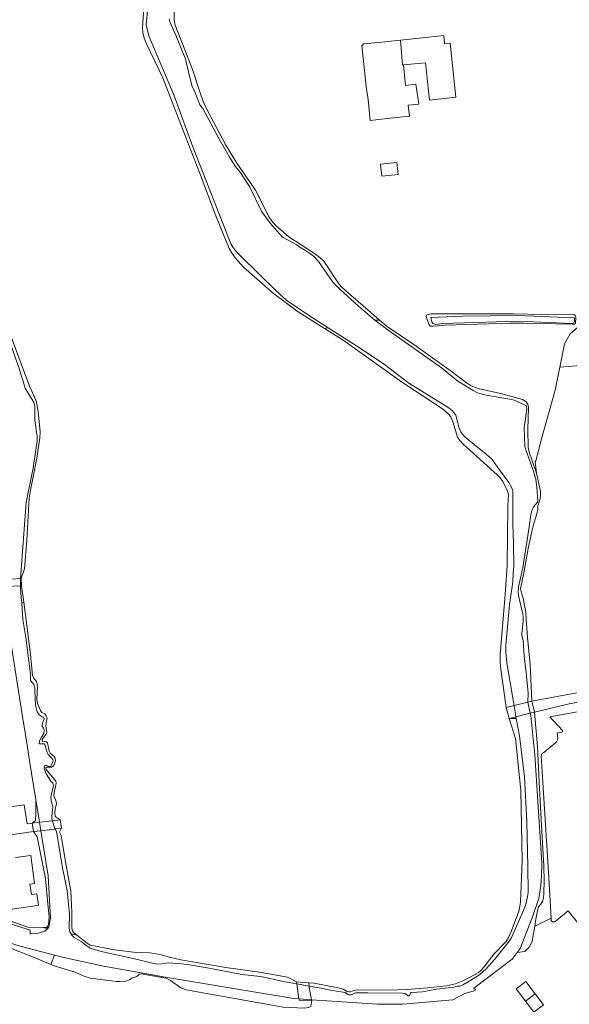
# Model space of a CAD drawing. Header units: metres. Extents: x 89888 to 94270, y 464165 to 468904.
# Tile 38 of 256: x 91546 to 91685, y 465532 to 465782. Entities that reach past the tile are written whole.
import ezdxf

# ---------------------------------------------------------------- set-up
doc = ezdxf.new("R2010")
doc.units = ezdxf.units.M
for name, color, linetype, lineweight in [('B_BEBOUWINGSGRENS_0', 251, 'CONTINUOUS', 13), ('B_LUIFEL_1', 251, 'CONTINUOUS', 13), ('B_TUSSENMUUR_0', 251, 'CONTINUOUS', 13), ('G_GRENS_ALGEMEEN_0', 251, 'CONTINUOUS', 13), ('K_KUNSTWERKGRENS_1', 251, 'CONTINUOUS', 13), ('T_CULTUURGRENS_0', 251, 'CONTINUOUS', 13), ('V_WEGGRENS_0', 251, 'CONTINUOUS', 13), ('W_WALBESCHERMING_LIJN_0', 251, 'CONTINUOUS', 13), ('W_WATERGRENS_0', 251, 'CONTINUOUS', 13)]:
    doc.layers.add(name, color=color, linetype=linetype, lineweight=lineweight)

msp = doc.modelspace()

# ---------------------------------------------------------------- linework, layer by layer
at = {"layer": 'B_BEBOUWINGSGRENS_0'}
for p, q in [((91676.74, 465534.47), (91674.28, 465532.61)), ((91674.28, 465532.61), (91676.43, 465529.77))]:
    msp.add_line(p, q, dxfattribs=at)
for points in [[(91642.51, 465777.19), (91637.76, 465776.68), (91633.22, 465776.2), (91632.72, 465775.68), (91633.9, 465764.69), (91634.26, 465762.06), (91634.83, 465756.74), (91639.86, 465757.28), (91644.77, 465757.81), (91644.47, 465760.64), (91647.17, 465760.83), (91646.38, 465765.91), (91643.8, 465765.64), (91643.25, 465770.83)], [(91653.73, 465776.22), (91653.5, 465778.37), (91642.51, 465777.19)], [(91643.25, 465770.83), (91648.84, 465771.42), (91649.87, 465761.88), (91656.62, 465762.64), (91655.17, 465776.38), (91653.73, 465776.22)], [(91637.8, 465742.5), (91641.92, 465742.96), (91641.58, 465746.03), (91637.46, 465745.57), (91637.8, 465742.5)], [(91548.64, 465559.72), (91548.28, 465562.39), (91549.46, 465562.55), (91548.5, 465569.69), (91544.64, 465569.17)], [(91550.47, 465557), (91550.01, 465559.93), (91548.64, 465559.72)], [(91539.52, 465555.41), (91549.04, 465556.78), (91550.47, 465557)], [(91676.43, 465529.77), (91678.89, 465531.62), (91676.74, 465534.47)]]:
    msp.add_lwpolyline(points, dxfattribs=at)
at = {"layer": 'B_LUIFEL_1'}
msp.add_lwpolyline([(91676.74, 465534.47), (91674.4, 465537.58), (91671.91, 465535.68), (91674.28, 465532.61)], dxfattribs=at)
at = {"layer": 'B_TUSSENMUUR_0'}
msp.add_lwpolyline([(91642.51, 465777.19), (91643.04, 465770.8), (91643.25, 465770.83)], dxfattribs=at)
at = {"layer": 'G_GRENS_ALGEMEEN_0'}
for points in [[(91573.94, 465799.5), (91577.55, 465797.94), (91578.98, 465796.8), (91579.38, 465796.19), (91584.67, 465788.28), (91584.87, 465787.68), (91584.97, 465786.56), (91584.92, 465782.32)], [(91584.92, 465782.32), (91585.23, 465780.99), (91589.33, 465770.33), (91589.7, 465769.42), (91591.44, 465764.26), (91592.42, 465761.32), (91594.16, 465757.82), (91598.11, 465750.42), (91600.93, 465745.86), (91605.61, 465738.94), (91609.13, 465732.07), (91609.91, 465730.99), (91610.9, 465729.94), (91614.13, 465727.13), (91620.37, 465723.03), (91622.03, 465721.81), (91623.02, 465720.93), (91626.82, 465715.12), (91627.61, 465714.3), (91628.63, 465713.35), (91634.25, 465708.45), (91634.94, 465707.85), (91637.21, 465705.89)], [(91650.03, 465704.39), (91650.88, 465704.33), (91653.88, 465704.58), (91670.37, 465705.13), (91673.67, 465705.16), (91686.15, 465704.85), (91686.77, 465704.91), (91686.99, 465705.07), (91687.06, 465706.64), (91686.93, 465707.05), (91686.58, 465707.34), (91681.82, 465707.24), (91671.32, 465707.49), (91657.34, 465707.49), (91655.91, 465707.54), (91650.21, 465707.5), (91649.23, 465707.21), (91649.01, 465706.84), (91649.7, 465704.85), (91650.03, 465704.39)], [(91637.21, 465705.89), (91639.09, 465704.27), (91639.14, 465704.24), (91645.87, 465699.69), (91655.42, 465692.89), (91658.96, 465690.18), (91660.52, 465689.22), (91662.3, 465688.46), (91667.91, 465687.22), (91673.53, 465685.66), (91674.43, 465685.15), (91674.88, 465684.52), (91675.1, 465683.64), (91674.91, 465678.08), (91674.98, 465673.52), (91675.24, 465672.3), (91677.06, 465666.93)], [(91693.98, 465705.35), (91689.73, 465705.44), (91688.56, 465704.81), (91687.49, 465704.04), (91685.7, 465702.43), (91684.25, 465699.9), (91683.04, 465693.95)], [(91548.87, 465577.9), (91549.69, 465578.6), (91549.75, 465580.29), (91549.78, 465583.84)], [(91551.61, 465551.33), (91552.55, 465551.35), (91552.75, 465551.56), (91552.98, 465552.15), (91553.15, 465553.93), (91552.65, 465559.15), (91552.2, 465563.82), (91550.11, 465574.41), (91549.17, 465575.73)], [(91553.57, 465541.94), (91549.77, 465543.49), (91542.08, 465546.61), (91530.08, 465550.97), (91522.3, 465554.14), (91521.19, 465554.87), (91520.61, 465555.45), (91520.26, 465556.1), (91520.07, 465557.39), (91520.07, 465558.22), (91520.23, 465559.09), (91520.47, 465559.54), (91521.43, 465559.9), (91522.15, 465560.03), (91523.51, 465560.4), (91528.08, 465558.3), (91547.73, 465551.42), (91548.54, 465551.26), (91551.61, 465551.33)], [(91676.66, 465551.69), (91676, 465547.84), (91675.68, 465547.05), (91675.22, 465546.33), (91674.11, 465545.19), (91672.22, 465545.01)], [(91587.65, 465535.51), (91586.62, 465535.97), (91584.04, 465537.83), (91583.53, 465538.12), (91582.94, 465538.42), (91582.3, 465538.51), (91576.55, 465539.57), (91576.02, 465539.43), (91575.45, 465538.87), (91574.95, 465538.7), (91574.27, 465538.5), (91573.59, 465537.97), (91572.65, 465537.71), (91571.18, 465537.58), (91570.3, 465537.59), (91569.06, 465537.75), (91566.93, 465538.03), (91563.63, 465538.47), (91561.78, 465539.03), (91560.7, 465539.55), (91559.54, 465540.02), (91557.44, 465540.61), (91553.99, 465541.77), (91553.57, 465541.94)], [(91619.93, 465532.73), (91619.83, 465531.74), (91619.69, 465531.25), (91619.16, 465530.98), (91618.13, 465530.77), (91612.67, 465531.08), (91600.83, 465533.21), (91594.12, 465534.38), (91587.65, 465535.51)]]:
    msp.add_lwpolyline(points, dxfattribs=at)
at = {"layer": 'K_KUNSTWERKGRENS_1'}
for p, q in [((91546.03, 465640.11), (91545.89, 465640.11)), ((91546.13, 465638.29), (91546.03, 465640.11)), ((91675.88, 465608.95), (91674.91, 465608.7)), ((91675.88, 465608.95), (91676.6, 465606.13)), ((91671.43, 465607.81), (91669.4, 465607.3)), ((91669.4, 465607.3), (91670.12, 465604.48)), ((91674.91, 465608.7), (91671.43, 465607.81)), ((91670.12, 465604.48), (91671.84, 465604.92)), ((91675.5, 465605.85), (91676.6, 465606.13)), ((91555.99, 465578.71), (91554.23, 465578.51)), ((91556.3, 465576.6), (91555.99, 465578.71)), ((91550.72, 465578.11), (91548.87, 465577.9)), ((91548.87, 465577.9), (91549.17, 465575.73)), ((91553.98, 465578.48), (91550.72, 465578.11)), ((91554.23, 465578.51), (91553.98, 465578.48)), ((91554.67, 465576.4), (91556.3, 465576.6)), ((91549.17, 465575.73), (91551.07, 465575.96)), ((91616.08, 465537.53), (91616.15, 465536.98)), ((91619.18, 465537.22), (91616.08, 465537.53)), ((91616.15, 465536.98), (91616.67, 465533.16)), ((91619.29, 465536.43), (91619.18, 465537.22)), ((91619.33, 465536.09), (91619.29, 465536.43)), ((91619.89, 465532.93), (91619.33, 465536.09)), ((91619.93, 465532.73), (91619.89, 465532.93))]:
    msp.add_line(p, q, dxfattribs=at)
for points in [[(91545.89, 465640.11), (91542.36, 465639.91), (91542.01, 465639.89)], [(91541.96, 465638.06), (91542.31, 465638.08), (91545.88, 465638.27)], [(91545.88, 465638.27), (91546.01, 465638.28), (91546.13, 465638.29)], [(91671.84, 465604.92), (91675.13, 465605.75), (91675.5, 465605.85)], [(91551.07, 465575.96), (91554.52, 465576.39), (91554.67, 465576.4)], [(91616.67, 465533.16), (91616.73, 465532.85), (91619.93, 465532.73)]]:
    msp.add_lwpolyline(points, dxfattribs=at)
at = {"layer": 'T_CULTUURGRENS_0'}
for p, q in [((91624.15, 465703.94), (91623.19, 465703.81)), ((91637.21, 465705.89), (91636, 465705.91)), ((91546.19, 465633.89), (91546.75, 465634.1)), ((91669.4, 465607.3), (91668.04, 465617.08)), ((91670.12, 465604.48), (91671.89, 465604.54)), ((91551.61, 465551.33), (91552.76, 465551.02)), ((91558.73, 465549.7), (91560.23, 465549.34)), ((91553.57, 465541.94), (91554.51, 465544.33))]:
    msp.add_line(p, q, dxfattribs=at)
for points in [[(91623.19, 465703.81), (91616.53, 465707.98), (91610.25, 465712.66), (91602.61, 465719.38), (91600.59, 465721.64), (91599.55, 465723.08), (91598.97, 465724.1), (91595.56, 465732.42), (91591.37, 465743.5), (91586.65, 465755.65), (91582.09, 465767.54), (91577.96, 465776.19), (91577.34, 465777.67), (91577, 465779.1), (91576.9, 465780.27), (91577.22, 465785.39), (91577.06, 465786.14), (91576.63, 465786.98), (91572.52, 465790.68), (91570.8, 465793.87)], [(91542.4, 465704.65), (91546.02, 465694.82), (91548.19, 465689.09), (91549.81, 465685.53), (91549.98, 465685.04), (91550.35, 465682.65), (91550.85, 465677.49), (91550.82, 465675.97), (91550.04, 465670.75), (91548.39, 465662.63), (91548.12, 465660.57), (91547.53, 465649.94), (91546.92, 465642.57), (91546.03, 465640.11)], [(91668.04, 465617.08), (91667.87, 465618.74), (91667.83, 465620.74), (91669.13, 465636.09), (91669.6, 465643.48), (91669.79, 465658.69), (91669.97, 465661.43), (91669.7, 465662.47), (91668.45, 465664.88), (91667.85, 465665.8), (91667.11, 465666.53), (91658.43, 465674.33), (91657.57, 465675.26), (91656.99, 465676.12), (91655.82, 465680.05), (91655.33, 465681.28), (91654.65, 465682.09), (91653.17, 465683.34), (91642.79, 465690.16), (91627.94, 465700.83), (91623.19, 465703.81)], [(91677.06, 465666.93), (91678.08, 465662.36), (91678.15, 465661.48), (91678.07, 465660.42), (91677.42, 465658.65), (91677.45, 465657.82), (91677.15, 465656.63), (91676.18, 465653.28), (91674.99, 465647.74), (91674, 465642.02), (91673.06, 465637.53), (91673.32, 465636.46), (91673.71, 465635.08), (91674.37, 465631.47), (91674.44, 465629.87), (91674.77, 465625.02), (91675.52, 465618.36), (91675.88, 465608.95)], [(91546.13, 465638.29), (91546.67, 465634.71), (91546.75, 465634.1)], [(91546.75, 465634.1), (91547.48, 465628.22), (91548.4, 465620.93), (91548.97, 465615.44), (91549.15, 465614.86), (91549.96, 465613.97), (91550.15, 465613.27), (91550.19, 465612.52), (91550.03, 465609.54), (91550.21, 465608.35), (91551.01, 465606.55), (91551.33, 465606.05), (91552.05, 465605.67), (91552.43, 465605.22), (91552.68, 465604.68), (91552.4, 465603.31), (91552.36, 465602.69), (91552.45, 465602.17), (91552.61, 465600.95), (91552.39, 465600.49), (91551.41, 465599.16), (91551.38, 465598.78), (91551.5, 465598.54), (91552.33, 465598.65), (91552.62, 465598.52), (91552.74, 465598.36), (91553.14, 465596.18), (91553.44, 465595.71), (91554.43, 465594.81), (91554.66, 465594.42), (91554.78, 465593.74), (91554.45, 465592.74), (91554.18, 465592.41), (91553.74, 465592.13), (91552.49, 465592.13), (91552.31, 465591.92), (91552.38, 465591.56), (91554.46, 465589.09), (91554.84, 465588.59), (91554.96, 465588.07), (91554.44, 465585.59), (91554.35, 465584.85), (91554.92, 465583.39), (91555.01, 465582.81), (91554.81, 465581.89), (91554.58, 465580.65), (91554.74, 465579.56), (91555.99, 465578.71)], [(91619.18, 465537.22), (91620.54, 465537.19), (91626.65, 465535.94), (91627.94, 465535.6), (91628.94, 465535.07), (91629.45, 465534.95), (91629.76, 465534.95), (91630.65, 465535.27), (91631.48, 465535.48), (91639.32, 465535.36), (91644.19, 465535.55), (91649.37, 465535.97), (91654.22, 465536.5), (91656.51, 465537), (91658.23, 465537.67), (91660.06, 465538.59), (91662.28, 465539.77), (91662.97, 465540.41), (91663.79, 465541.33), (91666.24, 465544.54), (91669.35, 465547.75), (91669.99, 465548.79), (91670.75, 465550.51), (91672.57, 465555.47), (91672.86, 465556.74), (91673.01, 465557.74), (91673.49, 465568.37), (91673.1, 465586.21), (91671.72, 465599.47), (91670.12, 465604.48)], [(91676.6, 465606.13), (91677.35, 465597.41), (91677.8, 465588.34), (91678.45, 465575.88), (91678.98, 465567.04)], [(91556.3, 465576.6), (91555.78, 465575.55), (91556.19, 465574.78)], [(91556.19, 465574.78), (91557.29, 465568.02), (91558.68, 465560.54), (91558.97, 465555.25), (91558.94, 465551.22), (91559.14, 465550.44), (91559.44, 465549.96), (91560.23, 465549.34)], [(91678.98, 465567.04), (91679.08, 465563.11), (91678.98, 465560.16), (91678.87, 465558.82), (91678.62, 465557.94), (91678.17, 465557.3), (91677.64, 465556.56), (91677.31, 465555.61), (91676.96, 465553.47), (91676.66, 465551.69)], [(91560.23, 465549.34), (91562.8, 465547.31), (91563.62, 465546.8), (91569.81, 465545.65), (91575.31, 465544.98), (91578.88, 465544.86), (91581.64, 465544.37), (91583.81, 465543.81), (91586.66, 465543.08), (91598.07, 465541.11)], [(91598.07, 465541.11), (91606.66, 465539.96), (91613.76, 465538.69), (91616.08, 465537.53)]]:
    msp.add_lwpolyline(points, dxfattribs=at)
at = {"layer": 'V_WEGGRENS_0'}
msp.add_line((91680.86, 465553.69), (91676.66, 465551.69), dxfattribs=at)
for points in [[(91683.04, 465693.95), (91721.6, 465697.03), (91725.53, 465667.77)], [(91677.06, 465666.93), (91676.74, 465669.82), (91676.92, 465670.11), (91678.39, 465675.73), (91681.86, 465688.09), (91683.04, 465693.95)], [(91734.11, 465619.58), (91732.63, 465619.25), (91729.92, 465618.46), (91685.03, 465610.62), (91675.88, 465608.95)], [(91676.6, 465606.13), (91685.43, 465608.28), (91753.98, 465620.45), (91753.99, 465620.18)], [(91701.47, 465608.75), (91680.51, 465604.91), (91683.7, 465601.45), (91683.73, 465601.39), (91683.74, 465601.32), (91683.73, 465601.25), (91683.7, 465601.18), (91683.66, 465601.12), (91683.6, 465601.08), (91683.53, 465601.06), (91682.37, 465600.91), (91682.51, 465599.58), (91682.5, 465599.4), (91682.48, 465599.23), (91682.43, 465599.06), (91682.37, 465598.9), (91682.29, 465598.74), (91682.19, 465598.6), (91682.07, 465598.47), (91681.94, 465598.35), (91678.65, 465595.64), (91678.55, 465595.57), (91678.47, 465595.48), (91678.4, 465595.38), (91678.36, 465595.27), (91678.33, 465595.15), (91678.32, 465595.03), (91678.65, 465589.61), (91680.14, 465565.42), (91680.86, 465553.69)], [(91548.87, 465577.9), (91547.54, 465577.74), (91546.8, 465582.53), (91521.01, 465578.84), (91516.63, 465608.5), (91500, 465606.25), (91498.98, 465606.11)], [(91514.26, 465559.43), (91519.46, 465571.4), (91549.17, 465575.73)], [(91680.86, 465553.69), (91680.82, 465553.58), (91680.8, 465553.46), (91680.8, 465553.34), (91680.82, 465553.22), (91680.86, 465553.11), (91680.92, 465553.01), (91681, 465552.92), (91681.09, 465552.84), (91681.19, 465552.79), (91681.3, 465552.75), (91681.42, 465552.73), (91681.54, 465552.73), (91681.66, 465552.76), (91681.77, 465552.8), (91681.87, 465552.86), (91685.19, 465555.56), (91688.16, 465551.72)]]:
    msp.add_lwpolyline(points, dxfattribs=at)
at = {"layer": 'W_WALBESCHERMING_LIJN_0'}
for p, q in [((91549.78, 465583.84), (91550.72, 465578.11)), ((91550.72, 465578.11), (91551.07, 465575.96)), ((91616.67, 465533.16), (91619.89, 465532.93))]:
    msp.add_line(p, q, dxfattribs=at)
for points in [[(91549.78, 465583.84), (91548.6, 465591.11), (91547.05, 465600.94), (91546.5, 465604.44), (91543.18, 465625.56)], [(91551.07, 465575.96), (91552.94, 465564.47), (91553.49, 465553.67), (91553.1, 465551.49), (91552.76, 465551.02)], [(91533.39, 465555.35), (91523.6, 465559.96), (91521.32, 465559.09), (91520.56, 465557.72), (91521.19, 465556.16), (91521.79, 465555.33), (91531.58, 465550.98), (91545.77, 465546.55), (91554.51, 465544.33)], [(91552.76, 465551.02), (91552.09, 465550.37), (91550.14, 465549.81), (91548.71, 465549.69), (91548.3, 465549.7), (91548.35, 465550.68), (91547.58, 465550.93), (91533.39, 465555.35)], [(91554.51, 465544.33), (91556.91, 465543.72), (91567, 465541.45), (91582.75, 465538.65)], [(91672.22, 465545.01), (91670.9, 465543.24), (91661.16, 465535.88), (91661.67, 465535.43), (91660.95, 465535.1), (91658.91, 465534.55), (91655.85, 465532.95), (91643.07, 465531.83), (91636.65, 465531.86), (91619.89, 465532.93)], [(91582.75, 465538.65), (91602.58, 465535.35), (91615.38, 465533.25), (91616.67, 465533.16)]]:
    msp.add_lwpolyline(points, dxfattribs=at)
at = {"layer": 'W_WATERGRENS_0'}
for p, q in [((91545.88, 465638.27), (91545.89, 465640.11)), ((91671.43, 465607.81), (91671.84, 465604.92)), ((91675.5, 465605.85), (91674.91, 465608.7)), ((91671.84, 465604.92), (91671.89, 465604.54)), ((91675.62, 465605.24), (91675.5, 465605.85)), ((91619.29, 465536.43), (91616.15, 465536.98))]:
    msp.add_line(p, q, dxfattribs=at)
for points in [[(91571.21, 465794.6), (91571.49, 465794.41), (91575.01, 465790.18), (91576.87, 465788.18), (91577.78, 465787.11), (91578.12, 465786.32), (91578.25, 465785.44), (91577.83, 465781.03), (91578.16, 465779.64), (91578.58, 465777.99), (91581.59, 465771.04), (91584.84, 465763.23)], [(91636, 465705.91), (91631.87, 465709.42), (91627.08, 465713.77), (91625.28, 465715.54), (91621.7, 465720.81), (91620.35, 465722.15), (91619.38, 465722.92), (91618.35, 465723.59), (91616.78, 465724.59), (91616.12, 465725.08), (91612.68, 465726.93), (91611.8, 465727.78), (91609.33, 465730.55), (91607.22, 465733.49), (91604.11, 465739.88), (91601.71, 465743.58), (91600.5, 465745.08), (91599.23, 465747.08), (91596.35, 465752.1), (91594.15, 465756.3), (91592.24, 465759.76), (91591.8, 465760.29), (91591.52, 465760.7), (91591.18, 465761.59), (91590.14, 465764.18), (91589.48, 465765.57), (91587.95, 465771.85), (91587.84, 465772.37), (91587.07, 465774.2), (91585.37, 465778.39), (91584.16, 465781.05), (91583.79, 465782.05), (91583.69, 465782.6)], [(91584.84, 465763.23), (91589.68, 465750.04), (91597.42, 465730.33), (91599.34, 465725.3), (91599.87, 465724.43), (91600.62, 465723.49), (91607.59, 465716.56), (91612.33, 465712.03), (91613.85, 465710.71), (91618.6, 465707.49), (91624.15, 465703.94)], [(91545.89, 465640.11), (91547.34, 465659.48), (91549.1, 465668.27), (91550.15, 465675.07), (91550.1, 465676.28), (91549.85, 465678), (91549.54, 465680.55), (91549.54, 465684.04), (91549.24, 465684.9), (91547.03, 465688.58), (91545.51, 465693.6), (91543.39, 465699.61), (91541.42, 465705.16), (91539.95, 465709.92), (91539.27, 465713.05)], [(91686.78, 465706.25), (91686.74, 465706.51), (91672.23, 465707.05), (91658.34, 465706.95), (91650.3, 465706.6), (91650.25, 465706.56), (91650.31, 465706.15), (91650.46, 465705.44), (91650.72, 465705.03), (91651.52, 465704.82), (91653.31, 465705.03), (91672.32, 465705.64), (91686.19, 465705.07), (91686.55, 465705.21), (91686.72, 465705.63), (91686.78, 465706.25)], [(91624.15, 465703.94), (91627.36, 465701.9), (91632.27, 465698.74), (91638.46, 465694.61), (91644.65, 465689.88)], [(91664.3, 465686.8), (91662.13, 465687.41), (91660.97, 465687.95), (91657.07, 465690.33), (91652.93, 465693.79), (91640.21, 465702.75), (91636.67, 465705.34), (91636, 465705.91)], [(91644.65, 465689.88), (91653.74, 465684.26), (91654.92, 465683.5), (91655.76, 465682.82), (91656.6, 465681.74), (91657.11, 465679.78), (91657.44, 465678.44), (91657.96, 465677.29), (91658.8, 465676.3), (91659.46, 465675.69), (91661.28, 465674.28), (91664.28, 465671.8), (91665.82, 465670.39), (91666.77, 465669.09), (91670.06, 465664.6), (91670.78, 465663.38), (91671.05, 465662.49), (91671.12, 465661.59), (91671.08, 465654.03), (91671.29, 465648.91), (91671.32, 465643.16), (91671.2, 465641.57), (91671.04, 465639.34), (91670.24, 465633.48), (91669.33, 465623.18), (91669.32, 465621.42), (91669.53, 465618.66), (91671.29, 465608.64), (91671.43, 465607.81)], [(91674.91, 465608.7), (91675.02, 465610.95), (91674.5, 465616.12), (91673.99, 465620.43), (91673.73, 465624.4), (91673.37, 465625.62), (91673.35, 465626.12), (91673.72, 465629.23), (91673.7, 465630.33), (91673.62, 465631.18), (91672.6, 465635.43), (91672.46, 465636.62), (91672.53, 465638), (91673.65, 465642.88), (91675.25, 465653.28), (91675.68, 465656.39), (91676.02, 465657.72), (91676.34, 465658.4), (91677.31, 465659.57), (91677.44, 465659.92), (91677.2, 465663.3), (91676.93, 465665.42), (91676.61, 465666.45), (91676.39, 465667.17), (91674.72, 465671.96), (91674.36, 465672.91), (91674.16, 465673.75), (91673.99, 465678.51), (91674.62, 465683.32), (91674.54, 465683.97), (91674.4, 465684.18), (91671.83, 465685.32), (91671.38, 465685.52), (91670.32, 465685.8), (91664.3, 465686.8)], [(91546.19, 465633.89), (91546.15, 465634.4), (91545.88, 465637.56), (91545.88, 465638.27)], [(91551.91, 465591.88), (91551.96, 465592.28), (91552.04, 465592.56), (91552.28, 465592.65), (91553.3, 465592.3), (91553.58, 465592.37), (91553.76, 465592.7), (91554.18, 465593.73), (91554.07, 465594.05), (91553.86, 465594.43), (91552.95, 465595.35), (91552.65, 465595.83), (91552.07, 465597.86), (91551.91, 465598.08), (91550.82, 465598.1), (91550.65, 465598.27), (91550.71, 465598.82), (91551.25, 465599.76), (91551.82, 465600.74), (91551.88, 465601.58), (91551.75, 465602.08), (91551.42, 465602.58), (91551.43, 465603.11), (91551.68, 465603.72), (91551.89, 465604.45), (91551.7, 465604.84), (91551.37, 465604.98), (91550.67, 465605.43), (91550.11, 465606.22), (91549.69, 465607.92), (91549.57, 465611.56), (91549.51, 465612.32), (91549.27, 465613.18), (91548.94, 465613.59), (91548.41, 465614.22), (91548.39, 465615.88), (91547.9, 465619.86), (91547.26, 465625.17), (91546.49, 465629.71), (91546.19, 465633.89)], [(91671.89, 465604.54), (91672.74, 465600.1), (91674.07, 465589.64), (91674.64, 465578.31), (91674.88, 465566.83), (91674.94, 465560.29), (91674.78, 465559.1), (91674.57, 465558.06), (91674.31, 465556.95), (91673.76, 465555.63), (91670.76, 465548.77), (91670.21, 465547.9), (91666.42, 465543.21), (91664.33, 465540.83), (91663.41, 465540.01), (91662.56, 465539.29), (91659.94, 465537.68), (91658.4, 465536.71), (91657.57, 465536.41), (91656.97, 465536.4), (91656.04, 465536.14), (91651.7, 465535.65), (91648.12, 465534.93), (91646.74, 465534.84), (91645.24, 465534.75), (91645.07, 465534.63), (91644.92, 465534.16), (91644.6, 465533.9), (91644.37, 465533.96), (91644.01, 465534.27), (91643.62, 465534.54), (91643.05, 465534.6), (91634.21, 465534.72), (91631.12, 465534.73), (91630.85, 465534.64), (91630.08, 465534.2), (91629.56, 465534.16), (91629.18, 465534.24), (91628.88, 465534.53), (91628.45, 465534.8), (91624.19, 465535.48), (91622.32, 465535.89), (91619.29, 465536.43)], [(91672.22, 465545.01), (91672.65, 465545.62), (91673.04, 465546.13), (91674.24, 465549.27), (91676.01, 465553.75), (91677.49, 465558.27), (91677.65, 465558.67), (91678.16, 465561.99), (91678.4, 465564.46), (91678.43, 465567.71), (91676.67, 465595.3), (91676.25, 465599.32), (91675.62, 465605.24)], [(91553.98, 465578.48), (91553.94, 465578.6), (91553.82, 465579.41), (91553.93, 465580.47), (91554.1, 465582.06), (91553.97, 465582.73), (91553.7, 465583.64), (91553.6, 465584.57), (91554.25, 465587.46), (91554.07, 465588.05), (91553.56, 465588.59), (91552.41, 465590.44), (91551.91, 465591.88)], [(91554.67, 465576.4), (91554.57, 465576.63), (91553.98, 465578.48)], [(91558.73, 465549.7), (91558.47, 465550.22), (91558.23, 465551.15), (91558.34, 465554.81), (91557.74, 465560.62), (91557, 465564.44), (91556.73, 465565.54), (91555.01, 465575.64), (91554.67, 465576.4)], [(91602.18, 465539.34), (91593.89, 465541.02), (91588.84, 465541.8), (91586.2, 465542.16), (91584.59, 465542.29), (91583.4, 465542.31), (91581.9, 465542.1), (91580.52, 465542.01), (91574.51, 465543.43), (91566.06, 465545.3), (91563.62, 465546.06), (91562.75, 465546.64), (91561.3, 465547.74), (91559.56, 465548.77), (91558.86, 465549.43), (91558.73, 465549.7)], [(91616.15, 465536.98), (91612.7, 465537.59), (91608.96, 465538.47), (91606.92, 465538.87), (91602.18, 465539.34)]]:
    msp.add_lwpolyline(points, dxfattribs=at)

doc.saveas('drawing.dxf')
